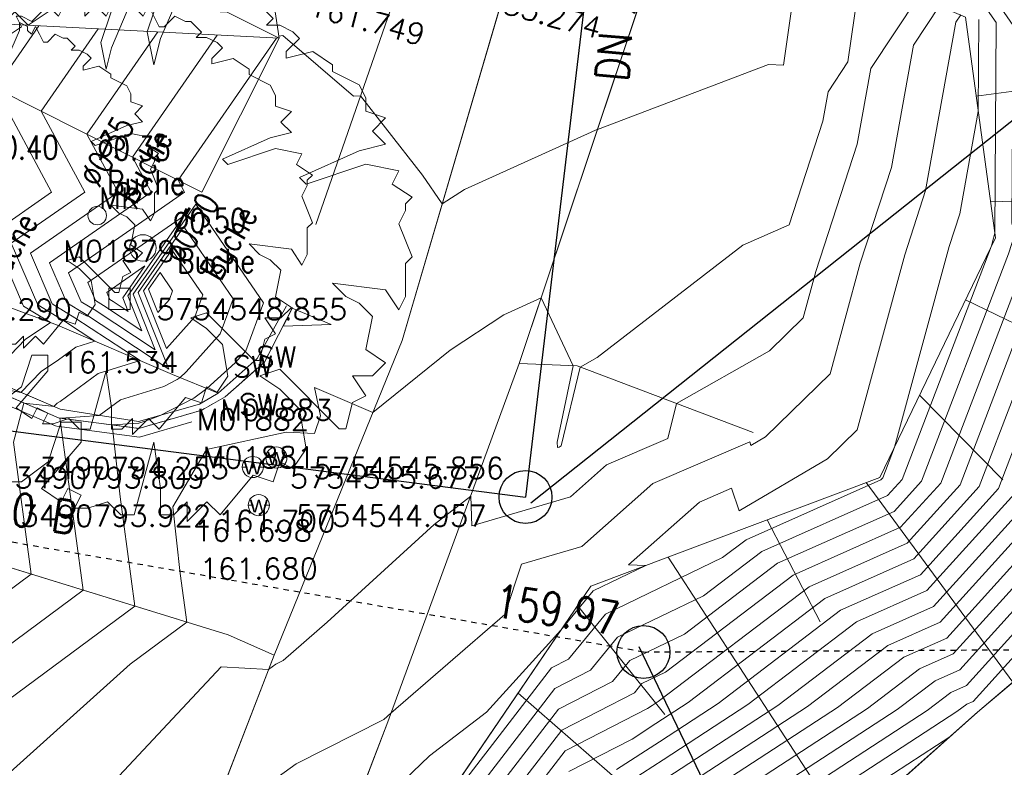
# Model space of a CAD drawing. Header units: metres. Extents: x 3490449 to 3490968, y 5754217 to 5754743.
# Tile 135 of 212: x 3490789 to 3490808, y 5754540 to 5754554. Entities that reach past the tile are written whole.
import ezdxf
from ezdxf.enums import TextEntityAlignment as Align

# ---------------------------------------------------------------- set-up
doc = ezdxf.new("R2010")
doc.units = ezdxf.units.M
doc.header["$LTSCALE"] = 0.25
doc.linetypes.add('Kartierung-07$0$AUSGEZOGEN', pattern=[0])
doc.linetypes.add('Kartierung-07$0$STRICHLINIE', pattern=[19.05, 12.7, -6.35])
for name, color, linetype, lineweight, true_color in [('Kartierung-07$0$$BOESCHUNG', 7, 'Continuous', 18, 0x82563a), ('Kartierung-07$0$$BRUCH', 7, 'Continuous', 18, 0x82563a), ('Kartierung-07$0$$HOEHEN_Haupt', 7, 'Continuous', 18, 0x82563a), ('Kartierung-07$0$$HOEHEN_Mittel', 7, 'Continuous', 18, 0x82563a), ('Kartierung-07$0$$P_INF_FL', 7, 'Kartierung-07$0$AUSGEZOGEN', 18, 0x82563a), ('Kartierung-07$0$$P_INF_H', 7, 'Kartierung-07$0$AUSGEZOGEN', 18, 0x82563a), ('Kartierung-07$0$$P_INF_NR', 7, 'Kartierung-07$0$AUSGEZOGEN', 18, 0x82563a), ('Kartierung-07$0$$P_INF_X', 7, 'Kartierung-07$0$AUSGEZOGEN', 18, 0x82563a), ('Kartierung-07$0$$PKT_AE', 7, 'Continuous', 18, 0x82563a), ('Kartierung-07$0$$PKT_MK', 7, 'Continuous', 18, 0x82563a), ('Kartierung-07$0$$PKT_SW', 7, 'Continuous', 18, 0x82563a), ('Kartierung-07$0$B_Baum', 7, 'Continuous', 18, 0x82563a), ('Kartierung-07$0$B_Befestigt', 7, 'Continuous', 18, 0x82563a), ('Kartierung-07$0$B_Boeschung_OK', 7, 'Continuous', 18, 0x82563a), ('Kartierung-07$0$B_Boeschung_UK', 7, 'Continuous', 18, 0x82563a), ('Kartierung-07$0$B_Bord', 7, 'Continuous', 18, 0x82563a), ('Kartierung-07$0$B_Flachbord', 7, 'Kartierung-07$0$STRICHLINIE', 18, 0x82563a), ('Kartierung-07$0$B_Gelaendeknick', 7, 'Continuous', 18, 0x82563a), ('Kartierung-07$0$B_Haus', 7, 'Kartierung-07$0$AUSGEZOGEN', 18, 0x82563a), ('Kartierung-07$0$B_Rinne', 7, 'Continuous', 18, 0x82563a), ('Kartierung-07$0$B_Schrift_Baum', 7, 'Continuous', 18, 0x82563a), ('Kartierung-07$0$B_Schrift_Baum_60Grad', 7, 'Continuous', 18, 0x82563a), ('Kartierung-07$0$Hilfe_DGM', 7, 'Continuous', 18, 0x82563a), ('Kartierung-07$0$SYM_AE', 7, 'Kartierung-07$0$AUSGEZOGEN', 18, 0x82563a), ('Kartierung-07$0$SYM_MK', 7, 'Kartierung-07$0$AUSGEZOGEN', 18, 0x82563a), ('Kartierung-07$0$SYM_SW', 7, 'Kartierung-07$0$AUSGEZOGEN', 18, 0x82563a)]:
    doc.layers.add(name, color=color, linetype=linetype, lineweight=lineweight, true_color=true_color)
for name, color, linetype, true_color in [('Kartierung-07$0$B_RW-Leitung_Aus', 7, 'Kartierung-07$0$STRICHLINIE', 0x82563a), ('Kartierung-07$0$B_RW-Leitung_Schrift_Aus', 7, 'Kartierung-07$0$AUSGEZOGEN', 0x82563a), ('Kartierung-07$0$B_Schachtschrift_RW_AUS', 7, 'Continuous', 0x82563a), ('Kartierung-07$0$B_Schachtschrift_SW_AUS', 7, 'Continuous', 0x82563a), ('Kartierung-07$0$B_SW-Leitung_AUS', 7, 'Continuous', 0x82563a), ('Kartierung-07$0$B_SW_Leitung_Schrift_AUS', 7, 'Continuous', 0x82563a)]:
    doc.layers.add(name, color=color, linetype=linetype, true_color=true_color)
doc.layers.add('Kartierung-07$0$B_RW-Schacht', color=7, linetype='Continuous')
doc.layers.add('Kartierung-07$0$B_SW_Schacht', color=7, linetype='Continuous')
doc.styles.add('Kartierung-07$0$2', font='TXT')
doc.styles.add('Kartierung-07$0$STANDARD', font='romans.shx', dxfattribs={"width": 0.8})

# ---------------------------------------------------------------- blocks, each defined once
blk = doc.blocks.new('Kartierung-07$0$PKT_MK')
at = {"layer": 'Kartierung-07$0$SYM_MK'}
for p, q in [((-0.2, 0.2), (-0.2, -0.2)), ((0.2, 0.2), (-0.2, 0.2)), ((0.2, -0.2), (0.2, 0.2)), ((-0.2, -0.2), (0.2, -0.2))]:
    blk.add_line(p, q, dxfattribs=at)
at = {"layer": 'Kartierung-07$0$$P_INF_FL', "style": 'Kartierung-07$0$STANDARD'}
blk.add_attdef('CODE', text='', height=0.8, dxfattribs=at).set_placement((0, 1.7), align=Align.CENTER)
at = {"layer": 'Kartierung-07$0$$P_INF_H', "style": 'Kartierung-07$0$STANDARD'}
blk.add_attdef('H', text='', height=0.8, dxfattribs=at).set_placement((0, -1.4), align=Align.CENTER)
at = {"layer": 'Kartierung-07$0$$P_INF_NR', "style": 'Kartierung-07$0$STANDARD'}
blk.add_attdef('NR', text='', height=0.8, dxfattribs=at).set_placement((0, 0.7), align=Align.CENTER)
at = {"layer": 'Kartierung-07$0$$P_INF_X', "style": 'Kartierung-07$0$STANDARD'}
blk.add_attdef('X', text='', height=0.8, dxfattribs=at).set_placement((-0.9, -0.4), align=Align.RIGHT)
blk.add_attdef('Y', (0.7, -0.4), '', height=0.8, dxfattribs=at)
blk = doc.blocks.new('Kartierung-07$0$PKT_SW')
at = {"layer": 'Kartierung-07$0$SYM_SW'}
for p, q in [((-0.1, 0), (-0.2, 0)), ((0.1, 0), (0.2, 0))]:
    blk.add_line(p, q, dxfattribs=at)
blk.add_circle((0, 0), 0.2, dxfattribs=at)
at = {"layer": 'Kartierung-07$0$$P_INF_FL', "style": 'Kartierung-07$0$STANDARD'}
blk.add_attdef('CODE', text='', height=0.8, dxfattribs=at).set_placement((0, 1.7), align=Align.CENTER)
at = {"layer": 'Kartierung-07$0$$P_INF_H', "style": 'Kartierung-07$0$STANDARD'}
blk.add_attdef('H', text='', height=0.8, dxfattribs=at).set_placement((0, -1.4), align=Align.CENTER)
at = {"layer": 'Kartierung-07$0$$P_INF_NR', "style": 'Kartierung-07$0$STANDARD'}
blk.add_attdef('NR', text='', height=0.8, dxfattribs=at).set_placement((0, 0.7), align=Align.CENTER)
at = {"layer": 'Kartierung-07$0$$P_INF_X', "style": 'Kartierung-07$0$STANDARD'}
blk.add_attdef('X', text='', height=0.8, dxfattribs=at).set_placement((-0.9, -0.4), align=Align.RIGHT)
blk.add_attdef('Y', (0.7, -0.4), '', height=0.8, dxfattribs=at)
at = {"layer": 'Kartierung-07$0$SYM_SW', "style": 'Kartierung-07$0$2', "width": 1.127369}
blk.add_text('W', height=0.245, dxfattribs=at).set_placement((0.001, -0.138), align=Align.CENTER)
blk = doc.blocks.new('Kartierung-07$0$PKT_AE')
at = {"layer": 'Kartierung-07$0$SYM_AE'}
for p, q in [((-0.25, 0.25), (-0.25, -0.25)), ((0.25, 0.25), (-0.25, 0.25)), ((-0.125, 0.2), (-0.125, -0.2)), ((0, 0.2), (0, -0.2)), ((0.125, 0.2), (0.125, -0.2)), ((0.25, -0.25), (0.25, 0.25)), ((-0.25, -0.25), (0.25, -0.25))]:
    blk.add_line(p, q, dxfattribs=at)
at = {"layer": 'Kartierung-07$0$$P_INF_FL', "style": 'Kartierung-07$0$STANDARD'}
blk.add_attdef('CODE', text='', height=0.8, dxfattribs=at).set_placement((0, 1.7), align=Align.CENTER)
at = {"layer": 'Kartierung-07$0$$P_INF_H', "style": 'Kartierung-07$0$STANDARD'}
blk.add_attdef('H', text='', height=0.8, dxfattribs=at).set_placement((0, -1.4), align=Align.CENTER)
at = {"layer": 'Kartierung-07$0$$P_INF_NR', "style": 'Kartierung-07$0$STANDARD'}
blk.add_attdef('NR', text='', height=0.8, dxfattribs=at).set_placement((0, 0.7), align=Align.CENTER)
at = {"layer": 'Kartierung-07$0$$P_INF_X', "style": 'Kartierung-07$0$STANDARD'}
blk.add_attdef('X', text='', height=0.8, dxfattribs=at).set_placement((-0.9, -0.4), align=Align.RIGHT)
blk.add_attdef('Y', (0.7, -0.4), '', height=0.8, dxfattribs=at)
blk = doc.blocks.new('Kartierung-07$0$B_Baum')
at = {"layer": 'Kartierung-07$0$B_Baum'}
blk.add_lwpolyline([(-0.4417, -0.1918), (-0.4667, -0.1793), (-0.4542, -0.1418), (-0.4667, -0.1418), (-0.4792, -0.1543), (-0.4917, -0.1293), (-0.4792, -0.1168), (-0.4792, -0.1043), (-0.4542, -0.0793), (-0.4792, -0.0793), (-0.4917, -0.0543), (-0.4792, -0.0543), (-0.4917, -0.0293), (-0.4917, -0.0043), (-0.4792, 0.0082), (-0.4792, -0.0043), (-0.4667, -0.0043), (-0.4542, 0.0082), (-0.4667, 0.0457), (-0.4917, 0.0332), (-0.5042, 0.0707), (-0.4667, 0.0957), (-0.4792, 0.1082), (-0.4542, 0.1207), (-0.4542, 0.1457), (-0.4542, 0.1707), (-0.4292, 0.1832), (-0.3542, 0.1457), (-0.3417, 0.1582), (-0.2917, 0.1082), (-0.2792, 0.1207), (-0.3292, 0.1707), (-0.3542, 0.1707), (-0.4292, 0.2082), (-0.4417, 0.2332), (-0.4167, 0.2332), (-0.4042, 0.2457), (-0.4167, 0.2832), (-0.4042, 0.2957), (-0.3792, 0.2957), (-0.3667, 0.3082), (-0.3667, 0.3332), (-0.3792, 0.3332), (-0.3167, 0.3832), (-0.3167, 0.3957), (-0.2917, 0.3832), (-0.2542, 0.4082), (-0.2542, 0.4332), (-0.2417, 0.4457), (-0.2167, 0.4207), (-0.1792, 0.4457), (-0.1917, 0.4707), (-0.1792, 0.4707), (-0.1542, 0.4582), (-0.1292, 0.4832), (-0.1167, 0.4957), (-0.0917, 0.4707), (-0.0792, 0.4957), (-0.0667, 0.5082), (-0.0292, 0.5082), (-0.0292, 0.4707), (-0.0167, 0.4832), (0.0083, 0.5082), (0.0083, 0.4832), (0.0208, 0.4707), (0.0333, 0.4957), (0.0333, 0.4832), (0.0083, 0.4082), (0.0208, 0.3457), (0.0333, 0.3957), (0.0708, 0.4832), (0.0708, 0.5082), (0.0958, 0.4957), (0.0958, 0.4832), (0.1083, 0.4707), (0.1208, 0.4957), (0.1333, 0.4707), (0.1458, 0.4457), (0.1583, 0.4457), (0.1833, 0.4707), (0.2083, 0.4582), (0.2208, 0.4582), (0.2458, 0.4332), (0.2333, 0.4207), (0.2583, 0.4207), (0.2833, 0.4082), (0.2958, 0.3957), (0.2708, 0.3707), (0.2708, 0.3582), (0.3208, 0.3707), (0.3583, 0.3457), (0.3583, 0.3332), (0.4083, 0.3082), (0.4208, 0.2832), (0.4208, 0.2582), (0.4583, 0.2457), (0.4333, 0.2207), (0.4583, 0.1957), (0.4083, 0.1832), (0.2958, 0.1332), (0.3083, 0.1207), (0.4208, 0.1582), (0.4833, 0.1457), (0.4708, 0.1207), (0.5083, 0.0957), (0.4958, 0.0832), (0.4958, 0.0707), (0.4833, 0.0457), (0.5083, -0.0168), (0.4958, -0.0293), (0.4958, -0.0918), (0.4833, -0.1168), (0.4583, -0.0793), (0.3583, -0.0668), (0.3833, -0.0918), (0.4083, -0.1043), (0.4333, -0.1293), (0.4208, -0.1918), (0.4583, -0.2168), (0.4333, -0.2418), (0.3958, -0.2418), (0.4208, -0.2793), (0.3958, -0.2918), (0.3833, -0.3418), (0.3708, -0.3418), (0.2583, -0.2293), (0.2208, -0.2418), (0.2583, -0.2668), (0.2958, -0.3043), (0.3083, -0.3793), (0.2833, -0.4168), (0.2583, -0.4043), (0.2458, -0.4418), (0.2083, -0.4293), (0.1458, -0.5043), (0.1208, -0.4793), (0.0833, -0.5168), (0.0833, -0.4793), (0.0583, -0.5043), (0.0333, -0.5043), (0.0333, -0.4543), (0.0208, -0.3668), (-0.0167, -0.5043), (-0.0417, -0.5043), (-0.0667, -0.4793), (-0.1042, -0.4918), (-0.1292, -0.4918), (-0.1167, -0.4668), (-0.1417, -0.4543), (-0.1542, -0.4793), (-0.1917, -0.4543), (-0.1167, -0.3668), (-0.1167, -0.3293), (-0.1542, -0.3293), (-0.1792, -0.4043), (-0.2292, -0.4418), (-0.2542, -0.4418), (-0.2542, -0.4043), (-0.3042, -0.4043), (-0.3167, -0.3918), (-0.3167, -0.3668), (-0.3417, -0.3668), (-0.3917, -0.3168), (-0.3417, -0.2668), (-0.2917, -0.2293), (-0.3042, -0.2043), (-0.3917, -0.2918), (-0.4042, -0.2668), (-0.4417, -0.2418), (-0.3042, -0.1543), (-0.3042, -0.1293), (-0.2792, -0.1043), (-0.2792, -0.0918), (-0.3542, -0.1668), (-0.3792, -0.1668), (-0.4417, -0.1918)], dxfattribs=at)

msp = doc.modelspace()

# ---------------------------------------------------------------- linework, layer by layer
at = {"layer": 'Kartierung-07$0$$BOESCHUNG', "ltscale": 0.02}
for p, q in [((3490807.471, 5754552.682), (3490811.803, 5754553.271)), ((3490807.741, 5754550.7), (3490810.275, 5754550.63)), ((3490807.27, 5754548.835), (3490812.47, 5754546.331)), ((3490806.403, 5754547.033), (3490807.976, 5754545.436)), ((3490805.396, 5754545.383), (3490808.168, 5754541.615)), ((3490803.524, 5754544.679), (3490804.526, 5754542.757)), ((3490801.652, 5754543.974), (3490805.001, 5754538.829)), ((3490799.945, 5754543.061), (3490801.589, 5754541.006)), ((3490798.819, 5754541.408), (3490803.403, 5754537.411))]:
    msp.add_line(p, q, dxfattribs=at)
at = {"layer": 'Kartierung-07$0$$BRUCH', "ltscale": 0.02}
for p, q in [((3490798.843, 5754547.631), (3490801.777, 5754556.415)), ((3490796.633, 5754548.065), (3490798.63, 5754554.89)), ((3490796.46, 5754554.458), (3490795, 5754550.257)), ((3490786.254, 5754554.191), (3490792.847, 5754550.868)), ((3490807.835, 5754550.007), (3490807.268, 5754554.177)), ((3490792.847, 5754550.868), (3490794.304, 5754553.776)), ((3490790.137, 5754546.605), (3490777.556, 5754552.037)), ((3490805.655, 5754545.481), (3490807.835, 5754550.007)), ((3490790.12, 5754548.358), (3490788.282, 5754549.036)), ((3490785.379, 5754548.822), (3490790.173, 5754546.768)), ((3490793.892, 5754547.725), (3490794.443, 5754548.723)), ((3490794.56, 5754548.691), (3490794.028, 5754547.661)), ((3490792.294, 5754547.426), (3490790.12, 5754548.358)), ((3490794.21, 5754542.122), (3490796.633, 5754548.065)), ((3490793.157, 5754547.07), (3490793.892, 5754547.725)), ((3490794.028, 5754547.661), (3490793.289, 5754547.004)), ((3490796.359, 5754540.863), (3490798.843, 5754547.631)), ((3490799.937, 5754547.587), (3490798.843, 5754547.631)), ((3490799.937, 5754547.587), (3490803.263, 5754546.331)), ((3490792.294, 5754547.426), (3490793.157, 5754547.07)), ((3490792.8, 5754546.865), (3490793.157, 5754547.07)), ((3490793.289, 5754547.004), (3490792.845, 5754546.753)), ((3490790.173, 5754546.768), (3490791.653, 5754546.539)), ((3490791.653, 5754546.539), (3490792.8, 5754546.865)), ((3490792.845, 5754546.753), (3490791.657, 5754546.407)), ((3490791.657, 5754546.407), (3490790.137, 5754546.605)), ((3490800.193, 5754543.425), (3490805.655, 5754545.481)), ((3490812.021, 5754544.892), (3490807.499, 5754541.046)), ((3490786.483, 5754544.623), (3490793.345, 5754542.507)), ((3490795.213, 5754536.114), (3490800.193, 5754543.425)), ((3490793.345, 5754542.507), (3490794.21, 5754542.122)), ((3490789.858, 5754530.854), (3490794.21, 5754542.122)), ((3490807.499, 5754541.046), (3490802.322, 5754536.451)), ((3490793.893, 5754534.441), (3490796.359, 5754540.863))]:
    msp.add_line(p, q, dxfattribs=at)
at = {"layer": 'Kartierung-07$0$$HOEHEN_Haupt', "ltscale": 0.02}
for points in [[(3490798.581, 5754539.327), (3490799.646, 5754540.711), (3490801.017, 5754541.415), (3490801.158, 5754541.587), (3490801.606, 5754541.802), (3490804.018, 5754543.638), (3490806.046, 5754544.54), (3490806.803, 5754545.375), (3490808.339, 5754549.391), (3490808.589, 5754550.143), (3490808.477, 5754550.571), (3490808.498, 5754553.958), (3490807.529, 5754555.367), (3490807.202, 5754555.845), (3490806.311, 5754556.177), (3490806.87, 5754558.189), (3490806.907, 5754558.372), (3490806.912, 5754558.385), (3490806.914, 5754558.416), (3490806.907, 5754558.592)], [(3490801.631, 5754539.809), (3490803.725, 5754541.173), (3490805.507, 5754542.529), (3490806.668, 5754543.045), (3490808.625, 5754545.206), (3490809.625, 5754547.82), (3490810.512, 5754550.492), (3490810.114, 5754552.011), (3490810.125, 5754553.668), (3490808.161, 5754556.524)], [(3490806.778, 5754554.387), (3490806.287, 5754553.642), (3490805.871, 5754551.337), (3490805.284, 5754549.529), (3490804.714, 5754547.438), (3490803.496, 5754546.248), (3490803.219, 5754546.085), (3490803.195, 5754546.156), (3490801.367, 5754545.367), (3490800.023, 5754544.176), (3490798.885, 5754543.84), (3490798.567, 5754542.895), (3490796.419, 5754541.027), (3490796.283, 5754540.908), (3490794.63, 5754540.071), (3490792.948, 5754538.855)], [(3490786.271, 5754539.545), (3490786.553, 5754541.07), (3490786.52, 5754541.18), (3490786.5, 5754541.263), (3490786.839, 5754541.588), (3490789.625, 5754543.654), (3490789.289, 5754546.145), (3490789.486, 5754546.886), (3490790.008, 5754546.827), (3490790.054, 5754546.819), (3490790.115, 5754546.882), (3490790.168, 5754546.918), (3490790.889, 5754547.446), (3490791.68, 5754547.689), (3490790.45, 5754548.498), (3490790.022, 5754548.759), (3490789.608, 5754549.718), (3490791.264, 5754550.867), (3490790.675, 5754551.963), (3490792.014, 5754553.894)], [(3490792.651, 5754523.905), (3490793.46, 5754526.691), (3490793.694, 5754527.242), (3490794.198, 5754528.298), (3490794.338, 5754528.512), (3490795.071, 5754529.27), (3490795.241, 5754529.606), (3490795.483, 5754530.049), (3490796.543, 5754531.657), (3490797.046, 5754532.571), (3490799.004, 5754534.579), (3490799.177, 5754534.777), (3490799.446, 5754535.085), (3490801.135, 5754537.556), (3490801.982, 5754538.104), (3490806.546, 5754541.078), (3490806.996, 5754541.421), (3490807.289, 5754541.551), (3490810.447, 5754545.038), (3490810.91, 5754546.249), (3490812.436, 5754550.84), (3490811.798, 5754553.276)], [(3490792.178, 5754547.916), (3490792.714, 5754548.516), (3490792.866, 5754548.931), (3490792.282, 5754549.782), (3490791.743, 5754549.004), (3490792.178, 5754547.916)]]:
    msp.add_lwpolyline(points, dxfattribs=at)
at = {"layer": 'Kartierung-07$0$$HOEHEN_Mittel', "ltscale": 0.02}
for points in [[(3490798.317, 5754539.461), (3490799.581, 5754541.103), (3490800.602, 5754541.627), (3490800.928, 5754542.024), (3490801.964, 5754542.524), (3490803.72, 5754543.86), (3490805.922, 5754544.838), (3490806.438, 5754545.409), (3490808.082, 5754549.705), (3490808.204, 5754550.074), (3490808.149, 5754550.283), (3490808.172, 5754554.016), (3490807.46, 5754555.052), (3490807.062, 5754555.636), (3490806.047, 5754556.013), (3490805.958, 5754556.106), (3490806.362, 5754558.072), (3490806.423, 5754558.25), (3490806.446, 5754558.665), (3490806.388, 5754560.293), (3490806.463, 5754560.411), (3490807.424, 5754562.505), (3490807.586, 5754562.716), (3490807.205, 5754565.252)], [(3490798.846, 5754539.194), (3490799.712, 5754540.319), (3490801.263, 5754541.116), (3490801.35, 5754541.172), (3490801.468, 5754541.249), (3490804.316, 5754543.416), (3490806.171, 5754544.241), (3490807.167, 5754545.341), (3490808.596, 5754549.077), (3490808.974, 5754550.213), (3490808.804, 5754550.859), (3490808.823, 5754553.9), (3490807.598, 5754555.681), (3490807.343, 5754556.055), (3490806.647, 5754556.314), (3490807.134, 5754558.07)], [(3490799.777, 5754539.928), (3490800.972, 5754540.541), (3490801.42, 5754540.831), (3490802.033, 5754541.23), (3490804.614, 5754543.195), (3490806.295, 5754543.942), (3490807.532, 5754545.307), (3490808.853, 5754548.763), (3490809.358, 5754550.283), (3490809.132, 5754551.147), (3490809.149, 5754553.842), (3490807.667, 5754555.996), (3490807.484, 5754556.265), (3490806.982, 5754556.452), (3490807.333, 5754557.716)], [(3490800.681, 5754539.966), (3490801.49, 5754540.49), (3490802.597, 5754541.211), (3490804.912, 5754542.973), (3490806.419, 5754543.643), (3490807.896, 5754545.274), (3490809.11, 5754548.449), (3490809.743, 5754550.352), (3490809.459, 5754551.435), (3490809.474, 5754553.784), (3490807.737, 5754556.311), (3490807.624, 5754556.475), (3490807.318, 5754556.589), (3490807.532, 5754557.361)], [(3490800.39, 5754539.391), (3490801.56, 5754540.15), (3490803.161, 5754541.192), (3490805.209, 5754542.751), (3490806.543, 5754543.344), (3490808.26, 5754545.24), (3490809.367, 5754548.134), (3490810.128, 5754550.422), (3490809.787, 5754551.723), (3490809.799, 5754553.726), (3490807.806, 5754556.626), (3490807.765, 5754556.685), (3490807.654, 5754556.727), (3490807.732, 5754557.007)], [(3490801.701, 5754539.468), (3490804.289, 5754541.154), (3490805.805, 5754542.308), (3490806.792, 5754542.746), (3490808.989, 5754545.173), (3490809.882, 5754547.506), (3490810.897, 5754550.561), (3490810.442, 5754552.299), (3490810.45, 5754553.61), (3490808.896, 5754555.869)], [(3490804.156, 5754555.52), (3490803.836, 5754553.269), (3490803.553, 5754553.281), (3490800.321, 5754552.055), (3490800.296, 5754552.047), (3490800.201, 5754552.001), (3490797.807, 5754550.921), (3490797.388, 5754550.646), (3490797.016, 5754551.192), (3490796.317, 5754552.086), (3490795.845, 5754552.689), (3490795.71, 5754552.681), (3490794.379, 5754553.828), (3490794.299, 5754553.812)], [(3490801.771, 5754539.127), (3490804.853, 5754541.135), (3490806.103, 5754542.086), (3490806.916, 5754542.448), (3490809.354, 5754545.139), (3490810.139, 5754547.192), (3490811.282, 5754550.631), (3490810.769, 5754552.587), (3490810.775, 5754553.552), (3490809.632, 5754555.215)], [(3490805.292, 5754555.028), (3490805.051, 5754553.329), (3490804.679, 5754552.764), (3490804.579, 5754552.212), (3490803.942, 5754550.252), (3490803.062, 5754549.868), (3490800.315, 5754547.749), (3490799.992, 5754547.566), (3490799.635, 5754546.077), (3490799.613, 5754546.067), (3490799.599, 5754546.055), (3490799.563, 5754546.044), (3490799.558, 5754546.15), (3490799.859, 5754547.59), (3490799.258, 5754548.872), (3490798.552, 5754548.554), (3490797.537, 5754547.887), (3490796.079, 5754546.705), (3490794.973, 5754547.177), (3490795.091, 5754546.645), (3490794.977, 5754546.313), (3490794.439, 5754546.335), (3490792.933, 5754546.009), (3490792.298, 5754544.926), (3490792.438, 5754543.665), (3490792.562, 5754542.748), (3490791.493, 5754541.956), (3490788.968, 5754539.689)], [(3490798.052, 5754539.594), (3490799.515, 5754541.495), (3490800.186, 5754541.839), (3490800.699, 5754542.462), (3490802.323, 5754543.245), (3490803.423, 5754544.082), (3490805.798, 5754545.137), (3490806.074, 5754545.442), (3490807.762, 5754549.855), (3490807.801, 5754550.001), (3490807.809, 5754550.025), (3490807.823, 5754550.099), (3490807.847, 5754554.074), (3490807.391, 5754554.737)], [(3490806.377, 5754554.559), (3490805.483, 5754553.203), (3490805.225, 5754551.775), (3490804.444, 5754549.371), (3490804.206, 5754548.496), (3490803.567, 5754547.872), (3490801.809, 5754546.88), (3490801.651, 5754546.218), (3490800.49, 5754545.717), (3490799.811, 5754545.116), (3490797.948, 5754544.565), (3490797.925, 5754545.129), (3490797.236, 5754544.595), (3490795.211, 5754542.749), (3490794.381, 5754542.022), (3490794.245, 5754541.953), (3490794.106, 5754541.852), (3490793.213, 5754541.902), (3490789.447, 5754537.88)], [(3490801.841, 5754538.786), (3490805.417, 5754541.116), (3490806.4, 5754541.864), (3490807.04, 5754542.149), (3490809.718, 5754545.105), (3490810.396, 5754546.878), (3490811.666, 5754550.7), (3490811.097, 5754552.875), (3490811.101, 5754553.494), (3490810.367, 5754554.561)], [(3490796.666, 5754539.765), (3490797.146, 5754540.223), (3490798.222, 5754541.048), (3490799.335, 5754542.273), (3490799.627, 5754542.594), (3490800.239, 5754543.337), (3490801.233, 5754543.817), (3490800.904, 5754543.83), (3490802.244, 5754545.017), (3490802.853, 5754545.28), (3490802.996, 5754544.853), (3490804.663, 5754545.833), (3490805.223, 5754546.38), (3490806.123, 5754549.686), (3490806.517, 5754550.9), (3490807.091, 5754554.08), (3490807.18, 5754554.215)], [(3490797.788, 5754539.727), (3490799.45, 5754541.887), (3490799.77, 5754542.051), (3490800.469, 5754542.9), (3490802.682, 5754543.966), (3490803.125, 5754544.303), (3490805.674, 5754545.436), (3490805.71, 5754545.476), (3490805.93, 5754546.052), (3490806.962, 5754549.843), (3490807.163, 5754550.462), (3490807.511, 5754552.39), (3490807.522, 5754554.132)], [(3490777.349, 5754528.044), (3490780.623, 5754533.786), (3490781.625, 5754535.752), (3490783.467, 5754538.066), (3490784.926, 5754538.726), (3490785.104, 5754539.17), (3490785.597, 5754541.882), (3490785.532, 5754542.223), (3490785.54, 5754542.261), (3490785.506, 5754542.332), (3490786.286, 5754543.162), (3490786.617, 5754543.479), (3490787.667, 5754544.258), (3490787.541, 5754545.197), (3490788.144, 5754547.465), (3490788.27, 5754547.451), (3490788.806, 5754547.354), (3490789.51, 5754548.084), (3490789.989, 5754548.406), (3490789.478, 5754548.718), (3490788.886, 5754550.089), (3490790.007, 5754550.866), (3490788.952, 5754552.831), (3490789.768, 5754554.01)], [(3490790.891, 5754553.952), (3490789.813, 5754552.397), (3490790.635, 5754550.867), (3490789.247, 5754549.904), (3490789.75, 5754548.739), (3490790.27, 5754548.422), (3490790.828, 5754548.055), (3490790.469, 5754547.944), (3490790.142, 5754547.705), (3490789.813, 5754547.483), (3490789.43, 5754547.086), (3490789.139, 5754547.139), (3490788.815, 5754547.176), (3490788.415, 5754545.671), (3490788.646, 5754543.956), (3490786.728, 5754542.534), (3490786.122, 5754541.954), (3490786.051, 5754541.878), (3490786.082, 5754541.814), (3490786.102, 5754541.733), (3490786.105, 5754541.722), (3490785.901, 5754540.619), (3490785.534, 5754538.597)], [(3490786.951, 5754540.643), (3490790.604, 5754543.352), (3490790.171, 5754546.562), (3490790.167, 5754546.601), (3490790.191, 5754546.603), (3490790.908, 5754546.654), (3490791.309, 5754546.948), (3490792.131, 5754547.2), (3490792.382, 5754547.328), (3490792.436, 5754547.367), (3490792.553, 5754547.474), (3490793.195, 5754548.193), (3490793.437, 5754548.856), (3490792.506, 5754550.213), (3490791.646, 5754548.972), (3490792.223, 5754547.528), (3490790.63, 5754548.575), (3490790.294, 5754548.78), (3490789.969, 5754549.533), (3490791.892, 5754550.867), (3490791.537, 5754551.528), (3490793.136, 5754553.836)], [(3490787.346, 5754539.622), (3490789.178, 5754541.267), (3490791.583, 5754543.05), (3490791.305, 5754545.114), (3490791.154, 5754546.473), (3490791.654, 5754546.505), (3490791.865, 5754546.577), (3490792.058, 5754546.654), (3490792.696, 5754546.98), (3490792.944, 5754547.158), (3490793.476, 5754547.647), (3490793.676, 5754547.87), (3490794.009, 5754548.78), (3490792.73, 5754550.644), (3490791.548, 5754548.94), (3490791.968, 5754547.89), (3490790.81, 5754548.651), (3490790.566, 5754548.8), (3490790.33, 5754549.348), (3490792.52, 5754550.868), (3490792.399, 5754551.094), (3490794.259, 5754553.778)], [(3490801.911, 5754538.445), (3490805.981, 5754541.097), (3490806.698, 5754541.642), (3490807.165, 5754541.85), (3490810.082, 5754545.071), (3490810.653, 5754546.563), (3490812.051, 5754550.77), (3490811.424, 5754553.163), (3490811.426, 5754553.436), (3490811.102, 5754553.907)], [(3490793.297, 5754525.285), (3490793.722, 5754526.75), (3490793.846, 5754527.04), (3490794.4, 5754528.2), (3490794.492, 5754528.341), (3490795.312, 5754529.191), (3490795.449, 5754529.459), (3490795.642, 5754529.814), (3490796.796, 5754531.565), (3490797.236, 5754532.363), (3490798.946, 5754534.118), (3490799.374, 5754534.606), (3490800.039, 5754535.366), (3490801.38, 5754537.328), (3490802.052, 5754537.763), (3490807.11, 5754541.059), (3490807.294, 5754541.199), (3490807.413, 5754541.252), (3490810.811, 5754545.004), (3490811.167, 5754545.935), (3490812.82, 5754550.909), (3490812.343, 5754552.732)], [(3490790.838, 5754548.821), (3490790.991, 5754548.728), (3490791.713, 5754548.253), (3490791.451, 5754548.908), (3490792.498, 5754550.416), (3490790.691, 5754549.163), (3490790.838, 5754548.821)], [(3490791.11, 5754548.841), (3490791.171, 5754548.804), (3490791.458, 5754548.616), (3490791.354, 5754548.876), (3490791.77, 5754549.476), (3490791.052, 5754548.977), (3490791.11, 5754548.841)], [(3490792.016, 5754548.596), (3490792.233, 5754548.839), (3490792.295, 5754549.007), (3490792.058, 5754549.351), (3490791.84, 5754549.036), (3490792.016, 5754548.596)], [(3490794.553, 5754548.676), (3490794.495, 5754548.561), (3490794.381, 5754548.338), (3490795.292, 5754548.371), (3490794.553, 5754548.676)], [(3490793.943, 5754526.664), (3490793.985, 5754526.809), (3490793.997, 5754526.838), (3490794.601, 5754528.102), (3490794.646, 5754528.17), (3490795.554, 5754529.111), (3490795.656, 5754529.312), (3490795.801, 5754529.579), (3490797.05, 5754531.472), (3490797.425, 5754532.155), (3490798.889, 5754533.656), (3490799.571, 5754534.436), (3490800.632, 5754535.648), (3490801.624, 5754537.1), (3490802.122, 5754537.423), (3490806.991, 5754540.595)]]:
    msp.add_lwpolyline(points, dxfattribs=at)
at = {"layer": 'Kartierung-07$0$B_Baum'}
for centre, radius in [((3490790.871, 5754550.427, 161.378), 0.175), ((3490791.734, 5754549.816, 160.586), 0.25)]:
    msp.add_circle(centre, radius, dxfattribs=at)
at = {"layer": 'Kartierung-07$0$B_Befestigt', "ltscale": 0.02}
for points, elevation in [([(3490792.035, 5754530.177), (3490793.893, 5754534.441), (3490796.359, 5754540.863), (3490798.843, 5754547.631), (3490801.777, 5754556.415), (3490803.587, 5754559.501), (3490806.511, 5754570.355)], 161.1), ([(3490799.483, 5754566.184), (3490799.62, 5754565.467), (3490798.299, 5754560.945), (3490796.46, 5754554.458), (3490795, 5754550.257)], 162.22), ([(3490792.294, 5754547.426), (3490790.12, 5754548.358), (3490788.282, 5754549.036), (3490785.941, 5754549.982), (3490778.205, 5754553.366), (3490770.202, 5754556.819), (3490763.637, 5754559.662), (3490762.449, 5754560.164), (3490761.802, 5754560.322), (3490761.629, 5754560.815)], 161.928), ([(3490799.937, 5754547.587), (3490798.843, 5754547.631)], 161.703), ([(3490799.937, 5754547.587), (3490803.263, 5754546.331)], 161.703), ([(3490792.294, 5754547.426), (3490793.157, 5754547.07)], 161.928)]:
    msp.add_lwpolyline(points, dxfattribs=dict(at, elevation=elevation))
at = {"layer": 'Kartierung-07$0$B_Boeschung_OK', "ltscale": 0.02}
msp.add_lwpolyline([(3490790.38, 5754521.533), (3490790.089, 5754523.034), (3490792.158, 5754529.292), (3490795.213, 5754536.114), (3490800.193, 5754543.425), (3490805.655, 5754545.481), (3490807.835, 5754550.007), (3490807.268, 5754554.177), (3490806.349, 5754554.571)], dxfattribs=at)
at = {"layer": 'Kartierung-07$0$B_Boeschung_UK', "ltscale": 0.02}
msp.add_lwpolyline([(3490806.036, 5754556.064), (3490807.845, 5754556.805), (3490811.683, 5754553.39), (3490813.963, 5754551.116), (3490812.021, 5754544.892), (3490807.499, 5754541.046), (3490802.322, 5754536.451), (3490798.548, 5754530.924), (3490794.014, 5754526.816), (3490792.134, 5754522.801), (3490790.38, 5754521.533)], dxfattribs=at)
at = {"layer": 'Kartierung-07$0$B_Bord', "ltscale": 0.02}
msp.add_lwpolyline([(3490790.137, 5754546.605), (3490785.329, 5754548.683), (3490777.556, 5754552.037), (3490769.548, 5754555.498), (3490760.867, 5754559.321)], dxfattribs=at)
at = {"layer": 'Kartierung-07$0$B_Flachbord', "ltscale": 0.02, "elevation": 161.702, "flags": 128}
for points in [[(3490794.56, 5754548.691), (3490794.028, 5754547.661), (3490793.289, 5754547.004), (3490792.845, 5754546.753)], [(3490792.845, 5754546.753), (3490791.657, 5754546.407), (3490790.137, 5754546.605)]]:
    msp.add_lwpolyline(points, dxfattribs=at)
at = {"layer": 'Kartierung-07$0$B_Gelaendeknick', "ltscale": 0.02}
for points, elevation in [([(3490789.858, 5754530.854), (3490794.21, 5754542.122), (3490796.633, 5754548.065), (3490798.63, 5754554.89), (3490802.025, 5754565.913)], 161.233), ([(3490753.281, 5754563.18), (3490755.509, 5754562.035), (3490757.324, 5754561.161), (3490759.182, 5754560.313), (3490760.962, 5754559.449), (3490769.619, 5754555.632), (3490777.623, 5754552.185), (3490785.379, 5754548.822), (3490790.173, 5754546.768), (3490791.653, 5754546.539), (3490792.8, 5754546.865), (3490793.157, 5754547.07), (3490793.892, 5754547.725), (3490794.443, 5754548.723)], 167.067), ([(3490751.888, 5754560.838), (3490757.509, 5754557.968), (3490759.496, 5754556.979), (3490768.431, 5754552.894), (3490776.178, 5754549.509), (3490783.93, 5754545.943), (3490786.483, 5754544.623), (3490793.345, 5754542.507)], 167.155), ([(3490793.345, 5754542.507), (3490794.21, 5754542.122)], 161.62)]:
    msp.add_lwpolyline(points, dxfattribs=dict(at, elevation=elevation))
at = {"layer": 'Kartierung-07$0$B_Haus', "ltscale": 0.02}
for p, q in [((3490787.711, 5754557.099, 162.561), (3490794.304, 5754553.776, 162.561)), ((3490786.254, 5754554.191, 162.513), (3490792.847, 5754550.868, 162.513)), ((3490792.847, 5754550.868, 162.513), (3490794.304, 5754553.776, 162.513))]:
    msp.add_line(p, q, dxfattribs=at)
at = {"layer": 'Kartierung-07$0$B_Rinne', "ltscale": 0.02}
for points in [[(3490790.094, 5754546.449), (3490785.266, 5754548.536)], [(3490792.657, 5754546.532), (3490791.67, 5754546.244), (3490790.105, 5754546.448)]]:
    msp.add_lwpolyline(points, dxfattribs=at)
at = {"layer": 'Kartierung-07$0$B_RW-Leitung_Aus', "ltscale": 0.02}
for q in [(3490770.988, 5754547.432), (3490817.591, 5754542.287)]:
    msp.add_line((3490801.188, 5754542.184), q, dxfattribs=at)
at = {"layer": 'Kartierung-07$0$B_RW-Schacht', "ltscale": 0.02}
msp.add_circle((3490801.188, 5754542.184), 0.5, dxfattribs=at)
at = {"layer": 'Kartierung-07$0$B_Schachtschrift_RW_AUS', "ltscale": 0.02, "elevation": -164.574}
msp.add_lwpolyline([(3490804.622, 5754534.948), (3490801.109, 5754542.279)], dxfattribs=at)
at = {"layer": 'Kartierung-07$0$B_Schachtschrift_SW_AUS', "ltscale": 0.02, "elevation": 161.749}
msp.add_lwpolyline([(3490813.496, 5754556.466), (3490799.062, 5754544.995)], dxfattribs=at)
at = {"layer": 'Kartierung-07$0$B_SW-Leitung_AUS', "ltscale": 0.02}
for p in [(3490801.408, 5754565.665), (3490750.435, 5754551.358)]:
    msp.add_line(p, (3490798.96, 5754545.111), dxfattribs=at)
at = {"layer": 'Kartierung-07$0$B_SW_Schacht', "ltscale": 0.02}
msp.add_circle((3490798.96, 5754545.111), 0.5, dxfattribs=at)
at = {"layer": 'Kartierung-07$0$Hilfe_DGM', "ltscale": 0.02}
for points in [[(3490786.254, 5754554.191), (3490794.304, 5754553.776), (3490793.887, 5754556.569), (3490794.552, 5754559.891), (3490795.228, 5754566.415), (3490795.513, 5754567.863), (3490795.826, 5754569.039), (3490796.118, 5754570.066), (3490799.058, 5754578.319), (3490801.228, 5754586.32), (3490801.691, 5754588.407), (3490802.008, 5754591.465), (3490802.079, 5754591.652), (3490803.942, 5754597.942), (3490804.689, 5754600.467), (3490807.119, 5754607.379)], [(3490807.417, 5754566.11), (3490807.719, 5754562.597), (3490806.514, 5754560.361), (3490806.951, 5754558.396), (3490807.845, 5754556.805), (3490811.683, 5754553.39), (3490813.963, 5754551.116), (3490812.021, 5754544.892), (3490807.499, 5754541.046), (3490802.322, 5754536.451)]]:
    msp.add_lwpolyline(points, dxfattribs=at)

# ---------------------------------------------------------------- block references
at = {"layer": 'Kartierung-07$0$$PKT_AE'}
ref = msp.add_blockref('Kartierung-07$0$PKT_AE', (3490796.282, 5754555.274, 161.749), dxfattribs=dict(at, rotation=344.7935572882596))
ref.add_attrib('Y', '5754555.274', (3490796.853, 5754554.704, 161.749), dxfattribs={"layer": 'Kartierung-07$0$$P_INF_X', "height": 0.4, "rotation": 344.7936, "style": 'Kartierung-07$0$STANDARD'})
ref.add_attrib('X', '3490796.282', dxfattribs={"layer": 'Kartierung-07$0$$P_INF_X', "height": 0.4, "rotation": 344.7936, "style": 'Kartierung-07$0$STANDARD'}).set_placement((3490795.309, 5754555.124, 161.749), align=Align.RIGHT)
ref.add_attrib('H', '161.749', dxfattribs={"layer": 'Kartierung-07$0$$P_INF_H', "height": 0.4, "rotation": 344.7936, "style": 'Kartierung-07$0$STANDARD'}).set_placement((3490795.915, 5754553.923, 161.749), align=Align.CENTER)
ref.add_attrib('CODE', 'AE', dxfattribs={"layer": 'Kartierung-07$0$$P_INF_FL', "height": 0.4, "rotation": 344.7936, "style": 'Kartierung-07$0$STANDARD'}).set_placement((3490796.728, 5754556.914, 161.749), align=Align.CENTER)
ref.add_attrib('NR', 'M02139', dxfattribs={"layer": 'Kartierung-07$0$$P_INF_NR', "height": 0.4, "rotation": 344.7936, "style": 'Kartierung-07$0$STANDARD'}).set_placement((3490796.466, 5754555.949, 161.749), align=Align.CENTER)
at = {"layer": 'Kartierung-07$0$$PKT_MK'}
ref = msp.add_blockref('Kartierung-07$0$PKT_MK', (3490791.29, 5754548.855, 161.534), dxfattribs=at)
ref.add_attrib('Y', '5754548.855', (3490791.99, 5754548.455, 161.534), dxfattribs={"layer": 'Kartierung-07$0$$P_INF_X', "height": 0.4, "style": 'Kartierung-07$0$STANDARD'})
ref.add_attrib('X', '3490791.290', dxfattribs={"layer": 'Kartierung-07$0$$P_INF_X', "height": 0.4, "style": 'Kartierung-07$0$STANDARD'}).set_placement((3490790.39, 5754548.455, 161.534), align=Align.RIGHT)
ref.add_attrib('H', '161.534', dxfattribs={"layer": 'Kartierung-07$0$$P_INF_H', "height": 0.4, "style": 'Kartierung-07$0$STANDARD'}).set_placement((3490791.29, 5754547.455, 161.534), align=Align.CENTER)
ref.add_attrib('CODE', 'MK', dxfattribs={"layer": 'Kartierung-07$0$$P_INF_FL', "height": 0.4, "style": 'Kartierung-07$0$STANDARD'}).set_placement((3490791.29, 5754550.555, 161.534), align=Align.CENTER)
ref.add_attrib('NR', 'M01879', dxfattribs={"layer": 'Kartierung-07$0$$P_INF_NR', "height": 0.4, "style": 'Kartierung-07$0$STANDARD'}).set_placement((3490791.29, 5754549.555, 161.534), align=Align.CENTER)
at = {"layer": 'Kartierung-07$0$$PKT_SW'}
ref = msp.add_blockref('Kartierung-07$0$PKT_SW', (3490794.255, 5754545.856, 161.7), dxfattribs=at)
ref.add_attrib('Y', '5754545.856', (3490794.955, 5754545.456, 161.7), dxfattribs={"layer": 'Kartierung-07$0$$P_INF_X', "height": 0.4, "style": 'Kartierung-07$0$STANDARD'})
ref.add_attrib('X', '3490794.255', dxfattribs={"layer": 'Kartierung-07$0$$P_INF_X', "height": 0.4, "style": 'Kartierung-07$0$STANDARD'}).set_placement((3490793.355, 5754545.456, 161.7), align=Align.RIGHT)
ref.add_attrib('H', '161.700', dxfattribs={"layer": 'Kartierung-07$0$$P_INF_H', "height": 0.4, "style": 'Kartierung-07$0$STANDARD'}).set_placement((3490794.255, 5754544.456, 161.7), align=Align.CENTER)
ref.add_attrib('CODE', 'SW', dxfattribs={"layer": 'Kartierung-07$0$$P_INF_FL', "height": 0.4, "style": 'Kartierung-07$0$STANDARD'}).set_placement((3490794.255, 5754547.556, 161.7), align=Align.CENTER)
ref.add_attrib('NR', 'M01883', dxfattribs={"layer": 'Kartierung-07$0$$P_INF_NR', "height": 0.4, "style": 'Kartierung-07$0$STANDARD'}).set_placement((3490794.255, 5754546.556, 161.7), align=Align.CENTER)
ref = msp.add_blockref('Kartierung-07$0$PKT_SW', (3490793.809, 5754545.677, 161.698), dxfattribs=at)
ref.add_attrib('Y', '5754545.677', (3490794.509, 5754545.277, 161.698), dxfattribs={"layer": 'Kartierung-07$0$$P_INF_X', "height": 0.4, "style": 'Kartierung-07$0$STANDARD'})
ref.add_attrib('X', '3490793.809', dxfattribs={"layer": 'Kartierung-07$0$$P_INF_X', "height": 0.4, "style": 'Kartierung-07$0$STANDARD'}).set_placement((3490792.909, 5754545.277, 161.698), align=Align.RIGHT)
ref.add_attrib('H', '161.698', dxfattribs={"layer": 'Kartierung-07$0$$P_INF_H', "height": 0.4, "style": 'Kartierung-07$0$STANDARD'}).set_placement((3490793.809, 5754544.277, 161.698), align=Align.CENTER)
ref.add_attrib('CODE', 'SW', dxfattribs={"layer": 'Kartierung-07$0$$P_INF_FL', "height": 0.4, "style": 'Kartierung-07$0$STANDARD'}).set_placement((3490793.809, 5754547.377, 161.698), align=Align.CENTER)
ref.add_attrib('NR', 'M01882', dxfattribs={"layer": 'Kartierung-07$0$$P_INF_NR', "height": 0.4, "style": 'Kartierung-07$0$STANDARD'}).set_placement((3490793.809, 5754546.377, 161.698), align=Align.CENTER)
ref = msp.add_blockref('Kartierung-07$0$PKT_SW', (3490793.922, 5754544.957, 161.68), dxfattribs=at)
ref.add_attrib('Y', '5754544.957', (3490794.622, 5754544.557, 161.68), dxfattribs={"layer": 'Kartierung-07$0$$P_INF_X', "height": 0.4, "style": 'Kartierung-07$0$STANDARD'})
ref.add_attrib('X', '3490793.922', dxfattribs={"layer": 'Kartierung-07$0$$P_INF_X', "height": 0.4, "style": 'Kartierung-07$0$STANDARD'}).set_placement((3490793.022, 5754544.557, 161.68), align=Align.RIGHT)
ref.add_attrib('H', '161.680', dxfattribs={"layer": 'Kartierung-07$0$$P_INF_H', "height": 0.4, "style": 'Kartierung-07$0$STANDARD'}).set_placement((3490793.922, 5754543.557, 161.68), align=Align.CENTER)
ref.add_attrib('CODE', 'SW', dxfattribs={"layer": 'Kartierung-07$0$$P_INF_FL', "height": 0.4, "style": 'Kartierung-07$0$STANDARD'}).set_placement((3490793.922, 5754546.657, 161.68), align=Align.CENTER)
ref.add_attrib('NR', 'M01881', dxfattribs={"layer": 'Kartierung-07$0$$P_INF_NR', "height": 0.4, "style": 'Kartierung-07$0$STANDARD'}).set_placement((3490793.922, 5754545.657, 161.68), align=Align.CENTER)
at = {"layer": 'Kartierung-07$0$B_Baum'}
for p, xscale, yscale, zscale in [((3490791.734, 5754549.816, 316.734), 10, 10, 10), ((3490790.871, 5754550.427, 317.526), 8, 8, 8), ((3490788.979, 5754551.026, 318.679), 6, 6, 6)]:
    msp.add_blockref('Kartierung-07$0$B_Baum', p, dxfattribs=dict(at, xscale=xscale, yscale=yscale, zscale=zscale))

# ---------------------------------------------------------------- texts
at = {"layer": 'Kartierung-07$0$B_RW-Leitung_Schrift_Aus', "ltscale": 0.02, "style": 'Kartierung-07$0$STANDARD', "width": 0.8}
for s, p in [('DN 250 B', (3490787.118, 5754544.902)), ('159.97', (3490798.345, 5754542.852))]:
    msp.add_text(s, height=0.625, rotation=351.4336, dxfattribs=at).set_placement(p)
at = {"layer": 'Kartierung-07$0$B_Schrift_Baum', "char_height": 0.45, "attachment_point": 1, "style": 'Kartierung-07$0$STANDARD'}
for s, insert, width in [('%%c0.40', (3490788.754, 5754551.939, 223.665), 2.80952), ('%%c0.35', (3490790.871, 5754551.923, 222.512), 2.58458), ('Buche', (3490791.061, 5754551.272, 4.143), 2.01912), ('%%c0.50', (3490792.3, 5754550.558, 221.72), 2.01912), ('Buche', (3490792.384, 5754549.796, 3.351), 2.01912)]:
    msp.add_mtext(s, dxfattribs=dict(at, insert=insert, width=width))
at = {"layer": 'Kartierung-07$0$B_Schrift_Baum_60Grad', "char_height": 0.45, "width": 2.01912, "attachment_point": 1, "rotation": 60, "style": 'Kartierung-07$0$STANDARD'}
for s, insert in [('%%C0.35', (3490790.51, 5754551.15, 227.264)), ('Buche', (3490791.185, 5754550.841, 8.895)), ('%%C0.50', (3490792.116, 5754549.702, 227.264)), ('Buche', (3490792.792, 5754549.393, 8.895)), ('Buche', (3490788.643, 5754549.26, 8.895))]:
    msp.add_mtext(s, dxfattribs=dict(at, insert=insert))
at = {"layer": 'Kartierung-07$0$B_SW_Leitung_Schrift_AUS', "ltscale": 0.02, "style": 'Kartierung-07$0$STANDARD', "width": 0.8}
msp.add_text('DN 200 Stz', height=0.625, rotation=85, dxfattribs=at).set_placement((3490800.897, 5754552.943))

doc.saveas('drawing.dxf')
